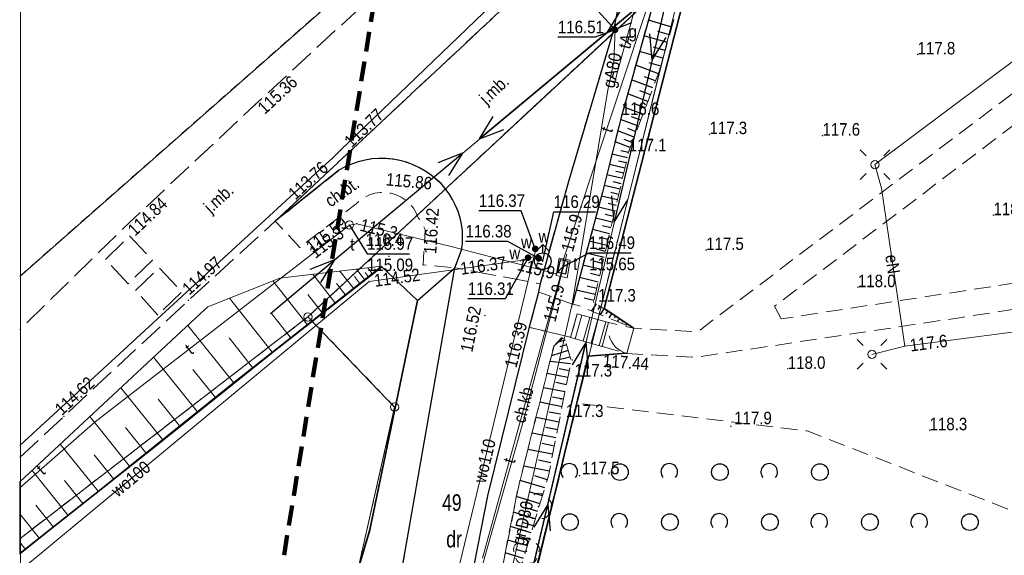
# Model space of a CAD drawing. Header units: metres. Extents: x 6532801 to 6532945, y 6021209 to 6021424.
# Tile 2 of 11: x 6532801 to 6532860, y 6021263 to 6021295. Entities that reach past the tile are written whole.
import ezdxf
from ezdxf.enums import TextEntityAlignment as Align

# ---------------------------------------------------------------- set-up
doc = ezdxf.new("R2010")
doc.units = ezdxf.units.M
doc.header["$MEASUREMENT"] = 0
for name, pattern in [('1.0_0.5', [1.5, 1, -0.5]), ('1.5_0.5', [2, 1.5, -0.5]), ('219-500', [0]), ('4', [1.8, 1.2, -0.6]), ('egug-500', [1, 0.5, -0.5]), ('otof_500', [0]), ('suep_nn_500', [0])]:
    doc.linetypes.add(name, pattern=pattern)
doc.layers.get('0').update_dxf_attribs({"color": 2, "linetype": 'CONTINUOUS', "lineweight": 5})
for name, color, linetype in [('000 Inne (niezydentyfikowane)', 7, 'CONTINUOUS'), ('140-Punkty robocze', 7, 'CONTINUOUS'), ('202-punkt graniczny', 7, 'CONTINUOUS'), ('210-oznaczenie konturu użytku gruntowego', 7, 'CONTINUOUS'), ('211-numer działki ewidencyjnej', 7, 'CONTINUOUS'), ('218-kontur użytku gruntowego', 7, 'CONTINUOUS'), ('219-działka ewidencyjna', 7, 'CONTINUOUS'), ('chodnik', 7, 'CONTINUOUS'), ('chodnik-Atr17', 7, 'CONTINUOUS'), ('drzewo liściaste', 7, 'CONTINUOUS'), ('furtka', 7, 'CONTINUOUS'), ('hydrant', 7, 'CONTINUOUS'), ('jezdnia', 7, 'CONTINUOUS'), ('jezdnia-Atr17', 7, 'CONTINUOUS'), ('komora podziemna', 7, 'CONTINUOUS'), ('krawężnik', 7, 'CONTINUOUS'), ('latarnia', 7, 'CONTINUOUS'), ('Obszar opracowania', 7, 'CONTINUOUS'), ('ogrodzenie trwałe', 7, 'CONTINUOUS'), ('pikieta naturalna', 7, 'CONTINUOUS'), ('pikieta naturalna-Atr2', 7, 'CONTINUOUS'), ('pikieta sztuczna', 7, 'CONTINUOUS'), ('pikieta sztuczna-Atr2', 7, 'CONTINUOUS'), ('przewód elektroenergetyczny niskiego napięcia', 7, 'CONTINUOUS'), ('przewód elektroenergetyczny podziemny', 7, 'CONTINUOUS'), ('przewód elektroenergetyczny podziemny-Atr1', 7, 'CONTINUOUS'), ('przewód gazowy', 7, 'CONTINUOUS'), ('przewód gazowy-Atr1', 7, 'CONTINUOUS'), ('przewód kanalizacyjny', 7, 'CONTINUOUS'), ('przewód telekomunikacyjny podziemny', 7, 'CONTINUOUS'), ('przewód telekomunikacyjny podziemny-Atr1', 7, 'CONTINUOUS'), ('przewód wodociągowy', 7, 'CONTINUOUS'), ('przewód wodociągowy-Atr1', 7, 'CONTINUOUS'), ('Ramki i opis wydruku', 7, 'CONTINUOUS'), ('rzędna', 7, 'CONTINUOUS'), ('rzędna-Atr2', 7, 'CONTINUOUS'), ('rzędna-Atr3', 7, 'CONTINUOUS'), ('schody w ciągu komunikacyjnym', 7, 'CONTINUOUS'), ('skarpa nieumocniona', 7, 'CONTINUOUS'), ('skarpa umocniona', 7, 'CONTINUOUS'), ('wodociągowe urządzenie techniczne', 7, 'CONTINUOUS'), ('wodociągowe urządzenie techniczne-Atr17', 7, 'CONTINUOUS'), ('właz do komory lub kanału - okrągły', 7, 'CONTINUOUS'), ('właz do komory lub kanału - okrągły-Atr17', 7, 'CONTINUOUS'), ('właz do komory lub kanału - prostokątny', 7, 'CONTINUOUS'), ('właz do komory lub kanału - prostokątny-Atr17', 7, 'CONTINUOUS'), ('zadrzewienie  zakrzewienie', 7, 'CONTINUOUS'), ('zasuwa lub zawór', 7, 'CONTINUOUS'), ('zasuwa lub zawór-Atr17', 7, 'CONTINUOUS')]:
    doc.layers.add(name, color=color, linetype=linetype)
doc.styles.get("Standard").update_dxf_attribs({"font": 'Working1250', "width": 0.75})
doc.linetypes.add('902-500', pattern='A,3.75,0,[1,ksztalty.shx,S=0.5,R=0,X=0,Y=0],3.75', length=7.5)

# ---------------------------------------------------------------- blocks, each defined once
blk = doc.blocks.new('202')
at = {"color": 0, "linetype": 'Continuous', "lineweight": 0}
blk.add_circle((0, 0), 0.25, dxfattribs=at)
blk = doc.blocks.new('PW01')
at = {"linetype": 'Continuous', "lineweight": 13}
h = blk.add_hatch(color=0, dxfattribs=at)
edge = h.paths.add_edge_path()
edge.add_arc((0, 0), 0.045, 0, 360)
blk = doc.blocks.new('SUPWP')
at = {"color": 0, "linetype": 'Continuous'}
blk.add_lwpolyline([(-0.375, -0.25), (0.375, -0.25), (0.375, 0.25), (-0.375, 0.25)], close=True, dxfattribs=at)
blk = doc.blocks.new('OP021')
at = {"linetype": 'Continuous', "lineweight": 13}
h = blk.add_hatch(color=0, dxfattribs=at)
edge = h.paths.add_edge_path()
edge.add_arc((0, 0), 0.05, 0, 360)
at = {"color": 0, "linetype": 'Continuous', "lineweight": 13}
for centre, start, end in [((0, 0.4), 49.272, 130.728), ((-0.38, 0.124), 121.308, 202.548), ((0.38, 0.124), 337.452, 58.692), ((-0.235, -0.324), 193.221, 274.871), ((0.235, -0.324), 265.129, 346.779)]:
    blk.add_arc(centre, 0.4, start, end, dxfattribs=at)
blk = doc.blocks.new('SM01')
at = {"color": 0, "linetype": 'Continuous', "lineweight": 13}
for p, q in [((-0.53, 0.531), (-0.883, 0.884)), ((0.531, 0.531), (0.884, 0.884)), ((-0.53, -0.53), (-0.883, -0.883)), ((0.531, -0.53), (0.884, -0.883))]:
    blk.add_line(p, q, dxfattribs=at)
blk.add_circle((0, 0), 0.25, dxfattribs=at)
blk = doc.blocks.new('OTZK1')
at = {"color": 0, "linetype": 'Continuous'}
blk.add_circle((0, 0), 0.5, dxfattribs=at)
blk = doc.blocks.new('OTZK2')
at = {"color": 0, "linetype": 'Continuous'}
blk.add_arc((0, 0), 0.5, 318.85, 221.162, dxfattribs=at)
blk = doc.blocks.new('SUEP1')
at = {"color": 0, "linetype": 'Continuous'}
for p, q in [((0, 0), (5, 0)), ((5, 0), (3.5, 0.5)), ((5, 0), (3.5, -0.5)), ((5, 0), (15, 0)), ((15, 0), (13.5, 0.5)), ((15, 0), (13.5, -0.5))]:
    blk.add_line(p, q, dxfattribs=at)
blk = doc.blocks.new('US25')
at = {"linetype": 'Continuous', "lineweight": 0}
h = blk.add_hatch(color=0, dxfattribs=at)
edge = h.paths.add_edge_path()
edge.add_arc((0, 0), 0.2, 0, 360)
blk = doc.blocks.new('OK04')
at = {"color": 0, "linetype": 'Continuous', "lineweight": 0}
blk.add_arc((1.5, 0.001), 1.5, 120, 180, dxfattribs=at)
blk = doc.blocks.new('US22')
at = {"color": 0, "linetype": 'Continuous', "lineweight": 13}
blk.add_circle((0, 0), 0.25, dxfattribs=at)
blk = doc.blocks.new('SUWH')
at = {"color": 0, "linetype": 'Continuous'}
for p in [(-0.354, 0.646), (0, 0.5), (0.354, 0.646)]:
    blk.add_line(p, (0, 1), dxfattribs=at)
blk.add_circle((0, 0), 0.5, dxfattribs=at)
blk = doc.blocks.new('PIKIETA')
at = {"color": 0}
blk.add_circle((0, 0), 0.045, dxfattribs=at)

msp = doc.modelspace()

# ---------------------------------------------------------------- linework, layer by layer
at = {"layer": '000 Inne (niezydentyfikowane)', "color": 7, "linetype": 'Continuous', "lineweight": 13}
for p, q in [((6532822.66, 6021280.26), (6532822.61, 6021280.32)), ((6532819.97, 6021278.15), (6532818.64, 6021279.85)), ((6532821.08, 6021279.01), (6532820.27, 6021280.04)), ((6532821.45, 6021279.31), (6532821.14, 6021279.71)), ((6532821.75, 6021279.54), (6532821.26, 6021280.16)), ((6532821.97, 6021279.72), (6532821.79, 6021279.96)), ((6532822.2, 6021279.9), (6532821.94, 6021280.24)), ((6532822.43, 6021280.08), (6532822.35, 6021280.18)), ((6532818.3, 6021276.83), (6532816.25, 6021279.45)), ((6532820.59, 6021278.63), (6532820.07, 6021279.29)), ((6532819.21, 6021277.54), (6532818.35, 6021278.63)), ((6532816.2, 6021275.18), (6532813.65, 6021278.41)), ((6532817.3, 6021276.05), (6532816.16, 6021277.5)), ((6532813.89, 6021273.36), (6532811.14, 6021276.78)), ((6532815.03, 6021274.26), (6532813.63, 6021276.03)), ((6532811.7, 6021271.61), (6532809.09, 6021274.87)), ((6532812.78, 6021272.47), (6532811.44, 6021274.14)), ((6532809.62, 6021269.93), (6532807.13, 6021273.04)), ((6532810.65, 6021270.76), (6532809.37, 6021272.35)), ((6532807.64, 6021268.34), (6532805.26, 6021271.31)), ((6532808.62, 6021269.13), (6532807.4, 6021270.65)), ((6532805.75, 6021266.83), (6532803.48, 6021269.65)), ((6532806.68, 6021267.58), (6532805.52, 6021269.02)), ((6532803.95, 6021265.38), (6532801.79, 6021268.07)), ((6532804.84, 6021266.09), (6532803.73, 6021267.47)), ((6532803.08, 6021264.68), (6532802.02, 6021266)), ((6532802.23, 6021264), (6532801.05, 6021265.472)), ((6532801.4, 6021263.34), (6532801.05, 6021263.773))]:
    msp.add_line(p, q, dxfattribs=at)
at = {"layer": '000 Inne (niezydentyfikowane)', "color": 7, "linetype": 'Continuous', "lineweight": 25, "flags": 128}
for points in [[(6532840.19, 6021294.67), (6532838.78, 6021295.08)], [(6532839.92, 6021293.74), (6532838.51, 6021294.14)], [(6532840.05, 6021294.2), (6532839.35, 6021294.41)], [(6532839.79, 6021293.27), (6532839.08, 6021293.47)], [(6532839.65, 6021292.8), (6532838.25, 6021293.2)], [(6532839.38, 6021291.87), (6532838.02, 6021292.39)], [(6532839.52, 6021292.33), (6532838.82, 6021292.53)], [(6532839.05, 6021291.02), (6532837.77, 6021291.5)], [(6532839.21, 6021291.44), (6532838.55, 6021291.69)], [(6532838.74, 6021290.21), (6532837.54, 6021290.66)], [(6532838.9, 6021290.6), (6532838.27, 6021290.84)], [(6532838.45, 6021289.44), (6532837.31, 6021289.87)], [(6532838.6, 6021289.82), (6532838.01, 6021290.04)], [(6532838.18, 6021288.72), (6532837.11, 6021289.13)], [(6532838.32, 6021289.08), (6532837.76, 6021289.29)], [(6532838.05, 6021288.39), (6532837.54, 6021288.58)], [(6532837.93, 6021288.06), (6532836.94, 6021288.44)], [(6532837.69, 6021287.44), (6532836.78, 6021287.79)], [(6532837.81, 6021287.75), (6532837.33, 6021287.93)], [(6532837.52, 6021286.83), (6532836.59, 6021287.05)], [(6532837.59, 6021287.14), (6532837.13, 6021287.25)], [(6532837.37, 6021286.21), (6532836.44, 6021286.43)], [(6532837.45, 6021286.52), (6532836.98, 6021286.63)], [(6532837.23, 6021285.58), (6532836.28, 6021285.8)], [(6532837.3, 6021285.9), (6532836.83, 6021286.01)], [(6532837.08, 6021284.95), (6532836.12, 6021285.17)], [(6532837.15, 6021285.26), (6532836.68, 6021285.38)], [(6532836.93, 6021284.3), (6532835.96, 6021284.53)], [(6532837, 6021284.63), (6532836.52, 6021284.74)], [(6532836.77, 6021283.64), (6532835.78, 6021283.88)], [(6532836.85, 6021283.97), (6532836.36, 6021284.09)], [(6532836.61, 6021282.97), (6532835.6, 6021283.21)], [(6532836.69, 6021283.31), (6532836.19, 6021283.43)], [(6532836.53, 6021282.63), (6532836.02, 6021282.75)], [(6532836.45, 6021282.28), (6532835.42, 6021282.53)], [(6532836.37, 6021281.93), (6532835.85, 6021282.06)], [(6532836.29, 6021281.58), (6532835.23, 6021281.83)], [(6532836.12, 6021280.86), (6532835.04, 6021281.12)], [(6532836.2, 6021281.22), (6532835.67, 6021281.35)], [(6532835.95, 6021280.13), (6532834.85, 6021280.39)], [(6532836.03, 6021280.5), (6532835.49, 6021280.63)], [(6532835.86, 6021279.76), (6532835.3, 6021279.89)], [(6532835.77, 6021279.38), (6532834.65, 6021279.65)], [(6532835.68, 6021279), (6532835.11, 6021279.14)], [(6532835.59, 6021278.63), (6532834.44, 6021278.9)], [(6532835.51, 6021278.27), (6532834.93, 6021278.41)], [(6532835.64, 6021278.08), (6532835.36, 6021277.65)], [(6532835.87, 6021277.93), (6532835.75, 6021277.74)], [(6532836.1, 6021277.78), (6532835.88, 6021277.44)], [(6532836.33, 6021277.63), (6532836.23, 6021277.48)], [(6532836.56, 6021277.48), (6532836.4, 6021277.23)], [(6532836.79, 6021277.33), (6532836.72, 6021277.23)], [(6532837.02, 6021277.18), (6532836.91, 6021277.01)], [(6532837.25, 6021277.03), (6532837.21, 6021276.97)], [(6532837.48, 6021276.88), (6532837.43, 6021276.8)], [(6532833.78, 6021275.9), (6532833.37, 6021275.78)], [(6532833.86, 6021275.62), (6532833.47, 6021275.49)], [(6532833.97, 6021275.27), (6532832.97, 6021274.96)], [(6532834.11, 6021274.47), (6532832.88, 6021274.62)], [(6532834.09, 6021274.87), (6532833.49, 6021274.74)], [(6532833.95, 6021273.65), (6532832.7, 6021273.89)], [(6532834.03, 6021274.06), (6532833.42, 6021274.18)], [(6532833.86, 6021273.22), (6532833.23, 6021273.35)], [(6532833.78, 6021272.79), (6532832.49, 6021273.04)], [(6532833.6, 6021271.9), (6532832.27, 6021272.17)], [(6532833.69, 6021272.35), (6532833.03, 6021272.48)], [(6532833.51, 6021271.45), (6532832.83, 6021271.58)], [(6532833.42, 6021270.98), (6532832.04, 6021271.26)], [(6532833.23, 6021270.03), (6532831.8, 6021270.31)], [(6532833.32, 6021270.51), (6532832.62, 6021270.65)], [(6532833.13, 6021269.54), (6532832.4, 6021269.69)], [(6532833.03, 6021269.05), (6532831.55, 6021269.34)], [(6532832.93, 6021268.54), (6532832.18, 6021268.69)], [(6532832.83, 6021268.03), (6532831.3, 6021268.33)], [(6532832.56, 6021267.03), (6532831.08, 6021267.48)], [(6532832.71, 6021267.52), (6532831.96, 6021267.75)], [(6532832.42, 6021266.55), (6532831.69, 6021266.77)], [(6532832.28, 6021266.08), (6532830.85, 6021266.51)], [(6532832.01, 6021265.18), (6532830.67, 6021265.58)], [(6532832.14, 6021265.62), (6532831.45, 6021265.83)], [(6532831.88, 6021264.75), (6532831.23, 6021264.95)], [(6532831.75, 6021264.34), (6532830.5, 6021264.72)], [(6532831.52, 6021263.55), (6532830.34, 6021263.9)], [(6532831.63, 6021263.94), (6532831.02, 6021264.12)], [(6532831.29, 6021262.8), (6532830.18, 6021263.14)], [(6532831.4, 6021263.17), (6532830.83, 6021263.34)]]:
    msp.add_lwpolyline(points, dxfattribs=at)
at = {"layer": '218-kontur użytku gruntowego', "color": 3, "linetype": 'egug-500', "lineweight": 18, "flags": 128}
for points in [[(6532801.05, 6021279.718), (6532829.87, 6021305.07)], [(6532829.87, 6021305.07), (6532801.05, 6021279.718)], [(6532841.05, 6021298.39), (6532818.35, 6021277.29)], [(6532818.35, 6021277.29), (6532841.05, 6021298.39)], [(6532831.82, 6021261.35), (6532841.05, 6021298.39)], [(6532841.05, 6021298.39), (6532831.82, 6021261.35)], [(6532818.35, 6021277.29), (6532801.05, 6021263.978)], [(6532801.05, 6021263.978), (6532818.35, 6021277.29)], [(6532823.55, 6021271.88), (6532818.35, 6021277.29)], [(6532818.35, 6021277.29), (6532823.55, 6021271.88)], [(6532816.88, 6021242.33), (6532823.55, 6021271.88)], [(6532823.55, 6021271.88), (6532816.88, 6021242.33)]]:
    msp.add_lwpolyline(points, dxfattribs=at)
at = {"layer": '219-działka ewidencyjna', "color": 7, "linetype": '219-500', "lineweight": 18, "flags": 128}
for points in [[(6532829.87, 6021305.07), (6532801.05, 6021279.718)], [(6532841.05, 6021298.39), (6532818.35, 6021277.29)], [(6532841.05, 6021298.39), (6532831.82, 6021261.35)], [(6532818.35, 6021277.29), (6532801.05, 6021263.978)], [(6532818.35, 6021277.29), (6532823.55, 6021271.88)], [(6532816.88, 6021242.33), (6532823.55, 6021271.88)]]:
    msp.add_lwpolyline(points, dxfattribs=at)
at = {"layer": 'chodnik', "color": 7, "linetype": '1.0_0.5', "lineweight": 18, "flags": 128}
for points in [[(6532836.38, 6021276.95), (6532836, 6021275.52), (6532837.49, 6021275.09), (6532841.39, 6021274.88), (6532841.86, 6021274.9), (6532857.45, 6021277.24), (6532873.99, 6021279.78), (6532887.25, 6021281.82), (6532888.05, 6021285.42), (6532890, 6021294.34), (6532890.44, 6021295.45), (6532890.98, 6021296.57), (6532891.48, 6021297.36), (6532891.88, 6021297.88), (6532892.05, 6021298.04), (6532892.62, 6021298.83), (6532889.16, 6021299.86), (6532887.46, 6021303.04), (6532888.51, 6021306.47), (6532888.4, 6021306.45), (6532887.42, 6021306.16), (6532886.5, 6021306.03), (6532885.52, 6021306.13), (6532877.88, 6021308.38), (6532877.34, 6021308.96), (6532877.08, 6021309.62), (6532877.04, 6021310.58), (6532878.91, 6021317.42), (6532877.47, 6021317.85), (6532875.56, 6021310.81), (6532872.51, 6021299.67), (6532841.9, 6021276.52), (6532841.48, 6021276.4), (6532837.9, 6021276.61)], [(6532846.75, 6021277.17), (6532846.36, 6021277.93), (6532873.39, 6021298.4), (6532873.92, 6021299.04), (6532875.09, 6021303.24), (6532875.36, 6021303.68), (6532876.32, 6021304.26), (6532877.27, 6021304.48), (6532878.25, 6021304.49), (6532882.1, 6021303.34), (6532883.4, 6021302.59), (6532884.91, 6021301.3), (6532887.28, 6021298.79), (6532887.78, 6021298.01), (6532888.19, 6021296.98), (6532888.5, 6021295.75), (6532888.48, 6021294.51), (6532886.04, 6021283.44), (6532885.63, 6021283.14), (6532876.66, 6021281.75), (6532869.77, 6021280.7)], [(6532823.04, 6021286.78), (6532822.61, 6021286.79), (6532822.19, 6021286.76), (6532821.78, 6021286.69), (6532821.36, 6021286.59), (6532820.96, 6021286.45), (6532820.58, 6021286.29), (6532820.21, 6021286.08), (6532816.39, 6021283.03), (6532817.86, 6021281.45), (6532821.24, 6021284.06), (6532821.48, 6021284.28), (6532821.75, 6021284.46), (6532822.05, 6021284.6), (6532822.36, 6021284.7), (6532822.69, 6021284.75), (6532823.01, 6021284.74), (6532823.34, 6021284.7), (6532823.65, 6021284.61), (6532823.95, 6021284.47), (6532824.22, 6021284.29), (6532824.46, 6021284.07), (6532824.68, 6021283.82), (6532824.84, 6021283.54), (6532824.97, 6021283.24), (6532825.13, 6021283.03), (6532825.26, 6021282.8), (6532825.39, 6021282.54), (6532825.26, 6021280.41), (6532827.16, 6021280.24), (6532827.57, 6021281.29), (6532827.62, 6021281.68), (6532827.62, 6021282.47), (6532827.56, 6021282.85), (6532827.48, 6021283.24), (6532827.36, 6021283.61), (6532827.21, 6021283.98), (6532827.03, 6021284.33), (6532826.83, 6021284.66), (6532826.34, 6021285.28), (6532825.74, 6021285.79), (6532825.42, 6021286.01), (6532825.05, 6021286.23), (6532824.67, 6021286.4), (6532824.26, 6021286.56), (6532823.87, 6021286.66), (6532823.46, 6021286.74)], [(6532834.16, 6021277.89), (6532834.18, 6021277.94), (6532834.22, 6021278.06), (6532832.2, 6021278.78), (6532831.67, 6021276.66), (6532834.11, 6021276.06), (6532834.51, 6021277.47)]]:
    msp.add_lwpolyline(points, close=True, dxfattribs=at)
for points in [[(6532831.63, 6021276.67), (6532829.13, 6021266.55), (6532827.71, 6021259.31), (6532827.15, 6021255.46), (6532824.14, 6021239.54), (6532820.58, 6021224.62), (6532819.335, 6021219.41)], [(6532821.21, 6021219.41), (6532821.37, 6021220), (6532822.19, 6021224.06), (6532825.62, 6021239.08), (6532827.41, 6021248.52), (6532828.29, 6021248.37), (6532828.62, 6021249.49), (6532827.63, 6021249.87), (6532828.77, 6021255.26), (6532830, 6021255.07), (6532830.71, 6021258.21), (6532829.26, 6021258.52), (6532831.06, 6021267.43), (6532833.11, 6021275.54), (6532833.7, 6021276.16), (6532831.63, 6021276.67)]]:
    msp.add_lwpolyline(points, dxfattribs=at)
at = {"layer": 'furtka', "color": 7, "linetype": 'otof_500', "lineweight": 18, "flags": 128}
msp.add_lwpolyline([(6532837.49, 6021275.09), (6532837.9, 6021276.61)], dxfattribs=at)
at = {"layer": 'jezdnia', "color": 7, "linetype": '1.5_0.5', "lineweight": 18, "flags": 128}
for points in [[(6532801.05, 6021268.862), (6532803.7, 6021271.32), (6532811.18, 6021278.28), (6532816.39, 6021283.03), (6532830.67, 6021296.37), (6532842.79, 6021307.81), (6532851.1, 6021315.74), (6532852.34, 6021316.74), (6532853.03, 6021317.44), (6532872.74, 6021336.02), (6532881.68, 6021344.57), (6532891.36, 6021352.81), (6532901.93, 6021360.89), (6532908.313, 6021365.41)], [(6532898.658, 6021365.41), (6532898.53, 6021365.32), (6532887.59, 6021356.92), (6532878.33, 6021348.98), (6532875.02, 6021346.1), (6532859.1, 6021331.1), (6532845.91, 6021318.56), (6532831.36, 6021304.96), (6532827.14, 6021301.06), (6532815.19, 6021290.02), (6532807.26, 6021282.59), (6532801.05, 6021276.516)], [(6532819.335, 6021219.41), (6532820.58, 6021224.62), (6532824.14, 6021239.54), (6532827.15, 6021255.46), (6532827.71, 6021259.31), (6532829.13, 6021266.55), (6532831.63, 6021276.67), (6532832.15, 6021278.62), (6532832.28, 6021279.27), (6532827.16, 6021280.24), (6532822.54, 6021253.88), (6532821.82, 6021249.88), (6532821.23, 6021246.56), (6532820.13, 6021240.39), (6532819.41, 6021238.58), (6532814.785, 6021219.41)]]:
    msp.add_lwpolyline(points, dxfattribs=at)
for points in [[(6532816.39, 6021283.03), (6532820.21, 6021286.08), (6532820.58, 6021286.29), (6532820.96, 6021286.45), (6532821.36, 6021286.59), (6532821.78, 6021286.69), (6532822.19, 6021286.76), (6532822.61, 6021286.79), (6532823.04, 6021286.78), (6532823.46, 6021286.74), (6532823.87, 6021286.66), (6532824.26, 6021286.56), (6532824.67, 6021286.4), (6532825.05, 6021286.23), (6532825.42, 6021286.01), (6532825.74, 6021285.79), (6532826.34, 6021285.28), (6532826.83, 6021284.66), (6532827.03, 6021284.33), (6532827.21, 6021283.98), (6532827.36, 6021283.61), (6532827.48, 6021283.24), (6532827.56, 6021282.85), (6532827.62, 6021282.47), (6532827.62, 6021281.68), (6532827.57, 6021281.29), (6532827.16, 6021280.24), (6532832.28, 6021279.27), (6532833.98, 6021285.41), (6532836.74, 6021294.69), (6532837.29, 6021297.49), (6532838.86, 6021302.11), (6532840.67, 6021305.25), (6532842.79, 6021307.81), (6532830.67, 6021296.37)], [(6532807.56, 6021279.28), (6532806.2, 6021280.73), (6532807.64, 6021282.15), (6532809.02, 6021280.7)], [(6532809.35, 6021277.4), (6532808, 6021278.87), (6532809.42, 6021280.23), (6532810.78, 6021278.8)]]:
    msp.add_lwpolyline(points, close=True, dxfattribs=at)
at = {"layer": 'komora podziemna', "color": 30, "linetype": 'Continuous', "lineweight": 18, "flags": 128}
msp.add_lwpolyline([(6532833.43, 6021280.81), (6532834.08, 6021280.69), (6532833.9, 6021279.64), (6532833.24, 6021279.77)], close=True, dxfattribs=at)
at = {"layer": 'krawężnik', "color": 7, "linetype": 'Continuous', "lineweight": 25, "flags": 128}
for points in [[(6532839.62, 6021298.08), (6532837.18, 6021289.4), (6532836.02, 6021284.76), (6532834.22, 6021278.06)], [(6532836.74, 6021294.69), (6532837.29, 6021297.49)], [(6532836.74, 6021294.69), (6532833.98, 6021285.41), (6532832.28, 6021279.27), (6532832.15, 6021278.62), (6532831.63, 6021276.67), (6532829.13, 6021266.55), (6532827.71, 6021259.31)], [(6532824.93, 6021278.27), (6532827.16, 6021280.24), (6532827.57, 6021281.29), (6532827.62, 6021281.68), (6532827.62, 6021282.47), (6532827.56, 6021282.85), (6532827.48, 6021283.24), (6532827.36, 6021283.61), (6532827.21, 6021283.98), (6532827.03, 6021284.33), (6532826.83, 6021284.66), (6532826.34, 6021285.28), (6532825.74, 6021285.79), (6532825.42, 6021286.01), (6532825.05, 6021286.23), (6532824.67, 6021286.4), (6532824.26, 6021286.56), (6532823.87, 6021286.66), (6532823.46, 6021286.74), (6532823.04, 6021286.78), (6532822.61, 6021286.79), (6532822.19, 6021286.76), (6532821.78, 6021286.69), (6532821.36, 6021286.59), (6532820.96, 6021286.45), (6532820.58, 6021286.29), (6532820.21, 6021286.08), (6532816.39, 6021283.03)], [(6532820.13, 6021240.39), (6532821.82, 6021249.88), (6532822.54, 6021253.88), (6532827.16, 6021280.24)], [(6532821.82, 6021249.88), (6532822.54, 6021253.88), (6532827.16, 6021280.24)]]:
    msp.add_lwpolyline(points, dxfattribs=at)
at = {"layer": 'Obszar opracowania', "color": 3, "linetype": '4', "lineweight": 200, "flags": 128}
msp.add_lwpolyline([(6532859.8, 6021351.42), (6532875.32, 6021346.3), (6532934.68, 6021313.91), (6532914.26, 6021235.16), (6532815.99, 6021257.34), (6532829.54, 6021340.4)], close=True, dxfattribs=at)
at = {"layer": 'ogrodzenie trwałe', "color": 7, "linetype": '902-500', "lineweight": 35, "flags": 128}
for points in [[(6532837.9, 6021276.61), (6532836.13, 6021277.79), (6532841.17, 6021297.38)], [(6532824.93, 6021278.27), (6532822.79, 6021280.29), (6532816.17, 6021275.12), (6532809.11, 6021269.46), (6532801.05, 6021263.09)], [(6532824.93, 6021278.27), (6532822.06, 6021264.52)], [(6532831.99, 6021261.81), (6532835.17, 6021274.94), (6532837.44, 6021275.12)], [(6532822.06, 6021264.52), (6532819.22, 6021254.99), (6532814.18, 6021250.15)]]:
    msp.add_lwpolyline(points, dxfattribs=at)
at = {"layer": 'przewód elektroenergetyczny niskiego napięcia', "color": 1, "linetype": 'suep_nn_500', "lineweight": 18, "flags": 128}
for points in [[(6532840.16, 6021297.57), (6532816.1, 6021277.5)], [(6532831.6, 6021261.16), (6532840.16, 6021297.57)]]:
    msp.add_lwpolyline(points, dxfattribs=at)
at = {"layer": 'przewód elektroenergetyczny podziemny', "color": 1, "linetype": 'Continuous', "lineweight": 18, "flags": 128}
for points in [[(6532870.33, 6021299.86), (6532870.06, 6021299.66), (6532852.38, 6021286.42), (6532852.77, 6021285.01), (6532854.17, 6021275.54)], [(6532852.2, 6021275.04), (6532854.17, 6021275.54), (6532874.14, 6021278.13)]]:
    msp.add_lwpolyline(points, dxfattribs=at)
at = {"layer": 'przewód gazowy', "color": 52, "linetype": 'Continuous', "lineweight": 18, "flags": 128}
for points in [[(6532836.78, 6021294.51), (6532824.71, 6021307.78)], [(6532836.78, 6021294.51), (6532836.71, 6021292.6), (6532836.35, 6021290.89)], [(6532836.35, 6021290.89), (6532834.2, 6021278.08), (6532830.21, 6021260.47), (6532829.82, 6021258.94), (6532825.72, 6021243.03), (6532820.9, 6021223.63), (6532819.863, 6021219.41)]]:
    msp.add_lwpolyline(points, dxfattribs=at)
at = {"layer": 'przewód kanalizacyjny', "color": 34, "linetype": 'Continuous', "lineweight": 18, "flags": 128}
msp.add_lwpolyline([(6532801.05, 6021269.565), (6532819.29, 6021286.33), (6532819.8, 6021286.79), (6532820.31, 6021287.28), (6532869.85, 6021334.87), (6532870.33, 6021335.33), (6532870.86, 6021335.77), (6532905.327, 6021365.41)], dxfattribs=at)
at = {"layer": 'przewód telekomunikacyjny podziemny', "color": 30, "linetype": 'Continuous', "lineweight": 18, "flags": 128}
for points in [[(6532863.87, 6021318.67), (6532863.39, 6021318.57), (6532857.58, 6021316.45), (6532853.15, 6021313.37), (6532847.54, 6021307.84), (6532841.76, 6021300.34), (6532839.28, 6021297.61), (6532833.68, 6021280.75), (6532833.65, 6021280.29)], [(6532838.88, 6021299.26), (6532838.62, 6021298.19), (6532836.92, 6021291.98), (6532836.7, 6021291.14)], [(6532833.65, 6021280.29), (6532833.24, 6021279.88), (6532826.87, 6021281.53), (6532821.28, 6021282.88), (6532820.84, 6021282.8), (6532820.32, 6021282.4), (6532805.57, 6021271), (6532801.05, 6021267.027)], [(6532814.953, 6021219.41), (6532816.3, 6021226.41), (6532818.51, 6021237.65), (6532823.2, 6021236.53), (6532823.76, 6021239.12), (6532825.64, 6021247.85), (6532827.35, 6021255.42), (6532828.73, 6021262.06), (6532831.28, 6021271.08), (6532833.41, 6021279.26), (6532833.88, 6021281.05)], [(6532828.82, 6021262.82), (6532833.59, 6021280.08), (6532833.65, 6021280.29)]]:
    msp.add_lwpolyline(points, dxfattribs=at)
at = {"layer": 'przewód wodociągowy', "color": 5, "linetype": 'Continuous', "lineweight": 18, "flags": 128}
for points in [[(6532801.05, 6021262.063), (6532822.03, 6021279.42), (6532831.38, 6021280.71), (6532831.56, 6021280.84), (6532831.92, 6021280.9), (6532832.2, 6021280.8), (6532832.44, 6021280.63)], [(6532831.99, 6021281.19), (6532825.84, 6021255.8), (6532819.84, 6021225.72), (6532818.388, 6021219.41)], [(6532831.99, 6021281.19), (6532831.99, 6021281.37)]]:
    msp.add_lwpolyline(points, dxfattribs=at)
at = {"layer": 'Ramki i opis wydruku', "color": 7, "linetype": 'Continuous', "lineweight": 13, "flags": 128}
msp.add_lwpolyline([(6532801.1, 6021219.46), (6532944.5, 6021219.46), (6532944.5, 6021424.36), (6532801.1, 6021424.36)], close=True, dxfattribs=at)
at = {"layer": 'rzędna-Atr2', "color": 7, "flags": 128}
for points in [[(6532836.78, 6021294.51), (6532835.59, 6021294.07), (6532833.353, 6021294.07)], [(6532831.99, 6021281.37), (6532831.15, 6021283.65), (6532828.615, 6021283.65)], [(6532832.44, 6021280.63), (6532833.1, 6021283.59), (6532835.598, 6021283.59)], [(6532820.84, 6021282.8), (6532821.9, 6021281.08), (6532824.435, 6021281.08)], [(6532832.2, 6021280.8), (6532830.34, 6021281.82), (6532827.81, 6021281.82)], [(6532833.65, 6021280.29), (6532835.22, 6021281.13), (6532837.75, 6021281.13)], [(6532831.56, 6021280.84), (6532830.18, 6021278.37), (6532827.943, 6021278.37)]]:
    msp.add_lwpolyline(points, dxfattribs=at)
at = {"layer": 'schody w ciągu komunikacyjnym', "color": 7, "linetype": 'Continuous', "lineweight": 18, "flags": 128}
msp.add_lwpolyline([(6532834.51, 6021277.47), (6532834.11, 6021276.06), (6532836, 6021275.52), (6532836.38, 6021276.95)], close=True, dxfattribs=at)
for points in [[(6532834.783, 6021277.394), (6532834.382, 6021275.982)], [(6532835.265, 6021277.26), (6532834.863, 6021275.845)], [(6532835.746, 6021277.126), (6532835.344, 6021275.708)], [(6532836.228, 6021276.992), (6532835.824, 6021275.57)]]:
    msp.add_lwpolyline(points, dxfattribs=at)
at = {"layer": 'skarpa nieumocniona', "color": 7, "linetype": '1.0_0.5', "lineweight": 18, "flags": 128}
for points in [[(6532844.45, 6021306.51), (6532843.49, 6021305.27), (6532841.31, 6021302.17), (6532839.62, 6021298.08), (6532837.18, 6021289.4), (6532836.02, 6021284.76), (6532834.22, 6021278.06), (6532834.51, 6021278), (6532837.87, 6021276.62), (6532837.9, 6021276.61), (6532835.49, 6021278.18), (6532837.61, 6021287.22), (6532839.43, 6021292.01), (6532841.32, 6021298.66), (6532843.19, 6021302.09)], [(6532844.45, 6021306.51), (6532843.49, 6021305.27), (6532841.31, 6021302.17), (6532839.62, 6021298.08), (6532837.18, 6021289.4), (6532836.02, 6021284.76), (6532834.22, 6021278.06), (6532834.51, 6021278), (6532837.87, 6021276.62), (6532837.9, 6021276.61), (6532835.49, 6021278.18), (6532837.61, 6021287.22), (6532839.43, 6021292.01), (6532841.32, 6021298.66), (6532843.19, 6021302.09)], [(6532833.12, 6021275.55), (6532830.9, 6021266.76), (6532829.27, 6021258.5), (6532830.71, 6021258.21), (6532830.37, 6021259.72), (6532832.78, 6021267.76), (6532834.15, 6021274.68), (6532833.72, 6021276.09)], [(6532833.12, 6021275.55), (6532830.9, 6021266.76), (6532829.27, 6021258.5), (6532830.71, 6021258.21), (6532830.37, 6021259.72), (6532832.78, 6021267.76), (6532834.15, 6021274.68), (6532833.72, 6021276.09)]]:
    msp.add_lwpolyline(points, close=True, dxfattribs=at)
at = {"layer": 'skarpa umocniona', "color": 7, "linetype": 'Continuous', "lineweight": 18, "flags": 128}
msp.add_lwpolyline([(6532814.04, 6021273.48), (6532801.08, 6021263.08), (6532801.05, 6021263.06), (6532801.05, 6021267.39), (6532804.3, 6021270.41), (6532811.9, 6021277.49), (6532812.34, 6021277.89), (6532816.66, 6021279.61), (6532822.76, 6021280.34)], close=True, dxfattribs=at)
msp.add_lwpolyline([(6532814.04, 6021273.48), (6532801.08, 6021263.08), (6532801.05, 6021263.06), (6532801.05, 6021267.39), (6532804.3, 6021270.41), (6532811.9, 6021277.49), (6532812.34, 6021277.89), (6532816.66, 6021279.61), (6532822.76, 6021280.34)], close=True, dxfattribs=at)
at = {"layer": 'zadrzewienie  zakrzewienie', "color": 7, "linetype": '1.0_0.5', "lineweight": 18, "flags": 128}
msp.add_lwpolyline([(6532831.99, 6021261.81), (6532857.46, 6021257.54), (6532868.82, 6021257.7), (6532886.04, 6021251.03), (6532892.5, 6021250.89), (6532893.82, 6021252.7), (6532893.61, 6021258.22), (6532870.97, 6021265.81), (6532864.97, 6021263.96), (6532848.32, 6021270.45), (6532834.52, 6021272.1)], close=True, dxfattribs=at)

# ---------------------------------------------------------------- block references
at = {"layer": '140-Punkty robocze', "color": 7, "linetype": 'Continuous', "lineweight": 13}
msp.add_blockref('PIKIETA', (6532831.56, 6021280.84), dxfattribs=at)
at = {"layer": '202-punkt graniczny', "color": 7, "linetype": 'Continuous', "lineweight": 18}
for p in [(6532818.35, 6021277.29), (6532823.55, 6021271.88)]:
    msp.add_blockref('202', p, dxfattribs=at)
at = {"layer": 'drzewo liściaste', "color": 94, "linetype": 'Continuous', "lineweight": 18}
for p in [(6532832.18, 6021265.91), (6532831.46, 6021263.23)]:
    msp.add_blockref('OP021', p, dxfattribs=at)
at = {"layer": 'furtka', "color": 7, "linetype": 'Continuous', "lineweight": 18, "rotation": 74.904}
msp.add_blockref('OK04', (6532837.49, 6021275.09), dxfattribs=at)
at = {"layer": 'hydrant', "color": 5, "linetype": 'Continuous', "lineweight": 18}
msp.add_blockref('SUWH', (6532832.44, 6021280.63), dxfattribs=at)
at = {"layer": 'latarnia', "color": 7, "linetype": 'Continuous', "lineweight": 18}
for p in [(6532852.38, 6021286.42), (6532852.2, 6021275.04)]:
    msp.add_blockref('SM01', p, dxfattribs=at)
at = {"layer": 'pikieta naturalna', "color": 7, "linetype": 'Continuous', "lineweight": 13}
for p in [(6532854.94, 6021293.03), (6532837.18, 6021289.4), (6532842.45, 6021288.25), (6532849.23, 6021288.16), (6532837.61, 6021287.22), (6532859.49, 6021283.39), (6532823.21, 6021280.92), (6532842.25, 6021281.3), (6532851.36, 6021279.07), (6532835.49, 6021278.18), (6532834.21, 6021274.7), (6532847.15, 6021274.17), (6532833.53, 6021272.36), (6532843.73, 6021270.73), (6532855.66, 6021270.49), (6532834.65, 6021267.76)]:
    msp.add_blockref('PW01', p, dxfattribs=at)
at = {"layer": 'pikieta sztuczna', "color": 7, "linetype": 'Continuous', "lineweight": 13}
for p in [(6532815.19, 6021290.02), (6532824.26, 6021286.56), (6532807.26, 6021282.59), (6532817.86, 6021281.45), (6532825.26, 6021280.41), (6532811.18, 6021278.28), (6532828.97, 6021277.37), (6532831.63, 6021276.67), (6532836, 6021275.52), (6532803.7, 6021271.32)]:
    msp.add_blockref('PW01', p, dxfattribs=at)
at = {"layer": 'przewód elektroenergetyczny niskiego napięcia', "color": 1, "linetype": 'Continuous', "lineweight": 18}
for p, rotation in [((6532840.16, 6021297.57), 219.834), ((6532840.16, 6021297.57), 256.77), ((6532816.1, 6021277.5), 39.83400000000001), ((6532831.6, 6021261.16), 76.77)]:
    msp.add_blockref('SUEP1', p, dxfattribs=dict(at, rotation=rotation))
at = {"layer": 'rzędna', "color": 52, "linetype": 'Continuous', "lineweight": 18, "rotation": 259.139}
msp.add_blockref('PW01', (6532836.78, 6021294.51), dxfattribs=at)
at = {"layer": 'rzędna', "color": 34, "linetype": 'Continuous', "lineweight": 18}
for p, rotation in [((6532820.31, 6021287.28), 44.64699999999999), ((6532819.29, 6021286.33), 43.379)]:
    msp.add_blockref('PW01', p, dxfattribs=dict(at, rotation=rotation))
at = {"layer": 'rzędna', "color": 30, "linetype": 'Continuous', "lineweight": 18, "rotation": 42.963}
msp.add_blockref('PW01', (6532820.84, 6021282.8), dxfattribs=at)
at = {"layer": 'rzędna', "color": 30, "linetype": 'Continuous', "lineweight": 18}
for p in [(6532821.28, 6021282.88), (6532820.32, 6021282.4), (6532833.65, 6021280.29), (6532833.68, 6021280.75), (6532833.24, 6021279.88), (6532833.41, 6021279.26)]:
    msp.add_blockref('PW01', p, dxfattribs=at)
at = {"layer": 'rzędna', "color": 5, "linetype": 'Continuous', "lineweight": 18}
for p in [(6532831.56, 6021280.84), (6532832.44, 6021280.63), (6532822.03, 6021279.42)]:
    msp.add_blockref('PW01', p, dxfattribs=at)
for p, rotation in [((6532831.99, 6021281.37), 76.384), ((6532832.2, 6021280.8), 345.667), ((6532831.38, 6021280.71), 348.69)]:
    msp.add_blockref('PW01', p, dxfattribs=dict(at, rotation=rotation))
at = {"layer": 'rzędna', "color": 1, "linetype": 'Continuous', "lineweight": 18, "rotation": 14.241}
msp.add_blockref('PW01', (6532854.17, 6021275.54), dxfattribs=at)
at = {"layer": 'wodociągowe urządzenie techniczne', "color": 5, "linetype": 'Continuous', "lineweight": 18}
msp.add_blockref('US25', (6532831.56, 6021280.84), dxfattribs=at)
at = {"layer": 'właz do komory lub kanału - okrągły', "color": 7, "linetype": 'Continuous', "lineweight": 18, "rotation": 42.963}
msp.add_blockref('US22', (6532820.84, 6021282.8), dxfattribs=at)
at = {"layer": 'właz do komory lub kanału - prostokątny', "color": 7, "linetype": 'Continuous', "lineweight": 18, "rotation": 258.69}
msp.add_blockref('SUPWP', (6532833.65, 6021280.29), dxfattribs=at)
at = {"layer": 'zadrzewienie  zakrzewienie', "color": 7, "linetype": 'Continuous', "lineweight": 18}
for name, p in [('OTZK2', (6532834.034, 6021267.987)), ('OTZK1', (6532837.076, 6021267.976)), ('OTZK2', (6532840.034, 6021267.987)), ('OTZK1', (6532843.076, 6021267.976)), ('OTZK2', (6532846.034, 6021267.987)), ('OTZK1', (6532849.076, 6021267.976)), ('OTZK2', (6532837.034, 6021264.987)), ('OTZK2', (6532843.034, 6021264.987)), ('OTZK2', (6532849.034, 6021264.987)), ('OTZK2', (6532855.034, 6021264.987)), ('OTZK1', (6532834.076, 6021264.976)), ('OTZK1', (6532840.076, 6021264.976)), ('OTZK1', (6532846.076, 6021264.976)), ('OTZK1', (6532852.076, 6021264.976)), ('OTZK1', (6532858.076, 6021264.976))]:
    msp.add_blockref(name, p, dxfattribs=at)
at = {"layer": 'zasuwa lub zawór', "color": 52, "linetype": 'Continuous', "lineweight": 18, "rotation": 259.139}
msp.add_blockref('US25', (6532836.78, 6021294.51), dxfattribs=at)
at = {"layer": 'zasuwa lub zawór', "color": 5, "linetype": 'Continuous', "lineweight": 18}
for p, rotation in [((6532831.99, 6021281.37), 76.384), ((6532832.2, 6021280.8), 345.667)]:
    msp.add_blockref('US25', p, dxfattribs=dict(at, rotation=rotation))

# ---------------------------------------------------------------- texts
at = {"layer": '210-oznaczenie konturu użytku gruntowego', "color": 3, "linetype": 'Continuous', "lineweight": 18, "width": 0.79}
msp.add_text('dr', height=1, dxfattribs=at).set_placement((6532826.65, 6021263.46))
at = {"layer": '211-numer działki ewidencyjnej', "color": 7, "linetype": 'Continuous', "lineweight": 18, "width": 0.79}
msp.add_text('49', height=1, dxfattribs=at).set_placement((6532826.4, 6021265.65))
at = {"layer": 'chodnik-Atr17', "color": 7, "width": 0.9}
msp.add_text('ch.bt.', height=0.75, rotation=35.499, dxfattribs=at).set_placement((6532820.39, 6021284.78), align=Align.MIDDLE_CENTER)
msp.add_text('ch.kb', height=0.75, rotation=75.814, dxfattribs=at).set_placement((6532831.37, 6021270.87))
msp.add_text('ch.kb', height=0.75, rotation=75.814, dxfattribs=at).set_placement((6532831.37, 6021270.87))
at = {"layer": 'jezdnia-Atr17', "color": 7, "width": 0.9}
msp.add_text('j.mb.', height=0.75, rotation=43.199, dxfattribs=at).set_placement((6532829.52, 6021290.92), align=Align.MIDDLE_CENTER)
msp.add_text('j.mb.', height=0.75, rotation=42.356, dxfattribs=at).set_placement((6532812.52, 6021283.46))
msp.add_text('j.mb.', height=0.75, rotation=42.356, dxfattribs=at).set_placement((6532812.52, 6021283.46))
msp.add_text('j.mb.', height=0.75, rotation=42.356, dxfattribs=at).set_placement((6532812.52, 6021283.46))
msp.add_text('j.mb.', height=0.75, rotation=42.356, dxfattribs=at).set_placement((6532812.52, 6021283.46))
msp.add_text('j.mb.', height=0.75, rotation=42.356, dxfattribs=at).set_placement((6532812.52, 6021283.46))
msp.add_text('j.mb.', height=0.75, rotation=42.356, dxfattribs=at).set_placement((6532812.52, 6021283.46))
at = {"layer": 'pikieta naturalna-Atr2', "color": 7, "width": 0.9}
for s, p in [('117.8', (6532854.94, 6021293.03)), ('116.6', (6532837.18, 6021289.4)), ('117.3', (6532842.45, 6021288.25)), ('117.6', (6532849.23, 6021288.16)), ('117.1', (6532837.61, 6021287.22)), ('118.2', (6532859.49, 6021283.39)), ('117.5', (6532842.25, 6021281.3)), ('118.0', (6532851.36, 6021279.07)), ('117.3', (6532835.77, 6021278.21)), ('117.3', (6532834.35, 6021273.71)), ('118.0', (6532847.15, 6021274.17)), ('117.3', (6532833.83, 6021271.28)), ('117.9', (6532843.93, 6021270.85)), ('118.3', (6532855.66, 6021270.49)), ('117.5', (6532834.79, 6021267.85))]:
    msp.add_text(s, height=0.75, dxfattribs=at).set_placement(p)
msp.add_text('116.4', height=0.75, dxfattribs=at).set_placement((6532821.81, 6021281.92), align=Align.MIDDLE_LEFT)
at = {"layer": 'pikieta sztuczna-Atr2', "color": 7, "width": 0.9}
for s, rotation, p in [('115.36', 42.733, (6532815.76, 6021289.4)), ('115.86', -5.44, (6532823.01, 6021285.18)), ('114.84', 43.135, (6532807.97, 6021282.09)), ('114.97', 42.355, (6532811.23, 6021278.56)), ('116.39', 76.123, (6532830.86, 6021274.19)), ('114.62', 42.937, (6532803.59, 6021271.34))]:
    msp.add_text(s, height=0.75, rotation=rotation, dxfattribs=at).set_placement(p)
for s, rotation, p in [('116.42', 86.507, (6532825.3, 6021281.09)), ('115.59', 37.675, (6532818.15, 6021281.68)), ('116.52', 78.699, (6532827.48, 6021275.28)), ('117.44', 355.799, (6532836.09, 6021275.04))]:
    msp.add_text(s, height=0.75, rotation=rotation, dxfattribs=at).set_placement(p, align=Align.TOP_LEFT)
at = {"layer": 'przewód elektroenergetyczny podziemny-Atr1', "color": 1, "width": 0.9}
msp.add_text('eN', height=0.75, rotation=278.409, dxfattribs=at).set_placement((6532853.36, 6021281.02), align=Align.MIDDLE_LEFT)
at = {"layer": 'przewód gazowy-Atr1', "color": 40, "width": 0.9}
for s, rotation, p in [('gA80', 78.111, (6532836.38, 6021291.05)), ('gnD80', 77.234, (6532830.93, 6021263.63))]:
    msp.add_text(s, height=0.75, rotation=rotation, dxfattribs=at).set_placement(p, align=Align.MIDDLE_LEFT)
at = {"layer": 'przewód telekomunikacyjny podziemny-Atr1', "color": 30, "width": 0.9}
for s, rotation, p in [('tA', 74.69, (6532837.31, 6021293.41)), ('t', 71.626, (6532836.23, 6021288.41)), ('t', 37.7, (6532811.11, 6021275.28)), ('t', 74.705, (6532830.39, 6021268.55)), ('t', 41.315, (6532802.21, 6021268.04))]:
    msp.add_text(s, height=0.75, rotation=rotation, dxfattribs=at).set_placement(p, align=Align.MIDDLE_LEFT)
at = {"layer": 'przewód wodociągowy-Atr1', "color": 5, "width": 0.9}
for s, rotation, p in [('wo110', 76.384, (6532828.64, 6021267.36)), ('wo100', 39.602, (6532806.69, 6021266.73))]:
    msp.add_text(s, height=0.75, rotation=rotation, dxfattribs=at).set_placement(p, align=Align.MIDDLE_LEFT)
at = {"layer": 'rzędna-Atr2', "color": 40, "width": 0.9}
msp.add_text('116.51', height=0.75, dxfattribs=at).set_placement((6532833.353, 6021294.078), align=Align.BOTTOM_LEFT)
at = {"layer": 'rzędna-Atr2', "color": 34, "width": 0.9}
for s, rotation, p in [('113.77', 43.85, (6532820.71, 6021287.67)), ('113.76', 42.581, (6532817.34, 6021284.54))]:
    msp.add_text(s, height=0.75, rotation=rotation, dxfattribs=at).set_placement(p, align=Align.MIDDLE_LEFT)
at = {"layer": 'rzędna-Atr2', "color": 5, "width": 0.9}
for s, p in [('116.37', (6532828.615, 6021283.658)), ('116.29', (6532833.1, 6021283.598)), ('116.38', (6532827.81, 6021281.828)), ('116.31', (6532827.943, 6021278.378))]:
    msp.add_text(s, height=0.75, dxfattribs=at).set_placement(p, align=Align.BOTTOM_LEFT)
at = {"layer": 'rzędna-Atr2', "color": 30, "width": 0.9}
for s, rotation, p in [('115.9', 75.288, (6532833.89, 6021281.24)), ('115.3', 37.7, (6532818.57, 6021281.05)), ('115.3', -13.577, (6532821.51, 6021282.83)), ('115.9', -14.522, (6532830.96, 6021280.47)), ('115.9', 75.405, (6532832.83, 6021277.03))]:
    msp.add_text(s, height=0.75, rotation=rotation, dxfattribs=at).set_placement(p, align=Align.MIDDLE_LEFT)
for s, p in [('115.97', (6532821.9, 6021281.088)), ('116.49', (6532835.22, 6021281.138))]:
    msp.add_text(s, height=0.75, dxfattribs=at).set_placement(p, align=Align.BOTTOM_LEFT)
at = {"layer": 'rzędna-Atr2', "color": 5, "width": 0.9}
for s, p in [('116.37', (6532827.5, 6021280.18)), ('114.52', (6532822.33, 6021279.46))]:
    msp.add_text(s, height=0.75, rotation=7.855, dxfattribs=at).set_placement(p, align=Align.MIDDLE_LEFT)
at = {"layer": 'rzędna-Atr2', "color": 1, "width": 0.9}
msp.add_text('117.6', height=0.75, rotation=7.39, dxfattribs=at).set_placement((6532854.48, 6021275.58), align=Align.MIDDLE_LEFT)
at = {"layer": 'rzędna-Atr3', "color": 30, "width": 0.9}
for s, p in [('115.65', (6532835.22, 6021279.862)), ('115.09', (6532821.9, 6021279.812))]:
    msp.add_text(s, height=0.75, dxfattribs=at).set_placement(p, align=Align.BOTTOM_LEFT)
at = {"layer": 'wodociągowe urządzenie techniczne-Atr17', "color": 5, "width": 0.9}
msp.add_text('w', height=0.75, dxfattribs=at).set_placement((6532830.44, 6021280.74))
at = {"layer": 'właz do komory lub kanału - okrągły-Atr17', "color": 7, "width": 0.9}
msp.add_text('t', height=0.75, dxfattribs=at).set_placement((6532820.89, 6021281.27))
at = {"layer": 'właz do komory lub kanału - prostokątny-Atr17', "color": 7, "width": 0.9}
msp.add_text('t', height=0.75, dxfattribs=at).set_placement((6532834.26, 6021280.11))
at = {"layer": 'zasuwa lub zawór-Atr17', "color": 40, "width": 0.9}
msp.add_text('g', height=0.75, dxfattribs=at).set_placement((6532837.59, 6021294.03))
at = {"layer": 'zasuwa lub zawór-Atr17', "color": 5, "width": 0.9}
for p in [(6532832.19, 6021281.75), (6532831.14, 6021281.4)]:
    msp.add_text('w', height=0.75, dxfattribs=at).set_placement(p)

doc.saveas('drawing.dxf')
